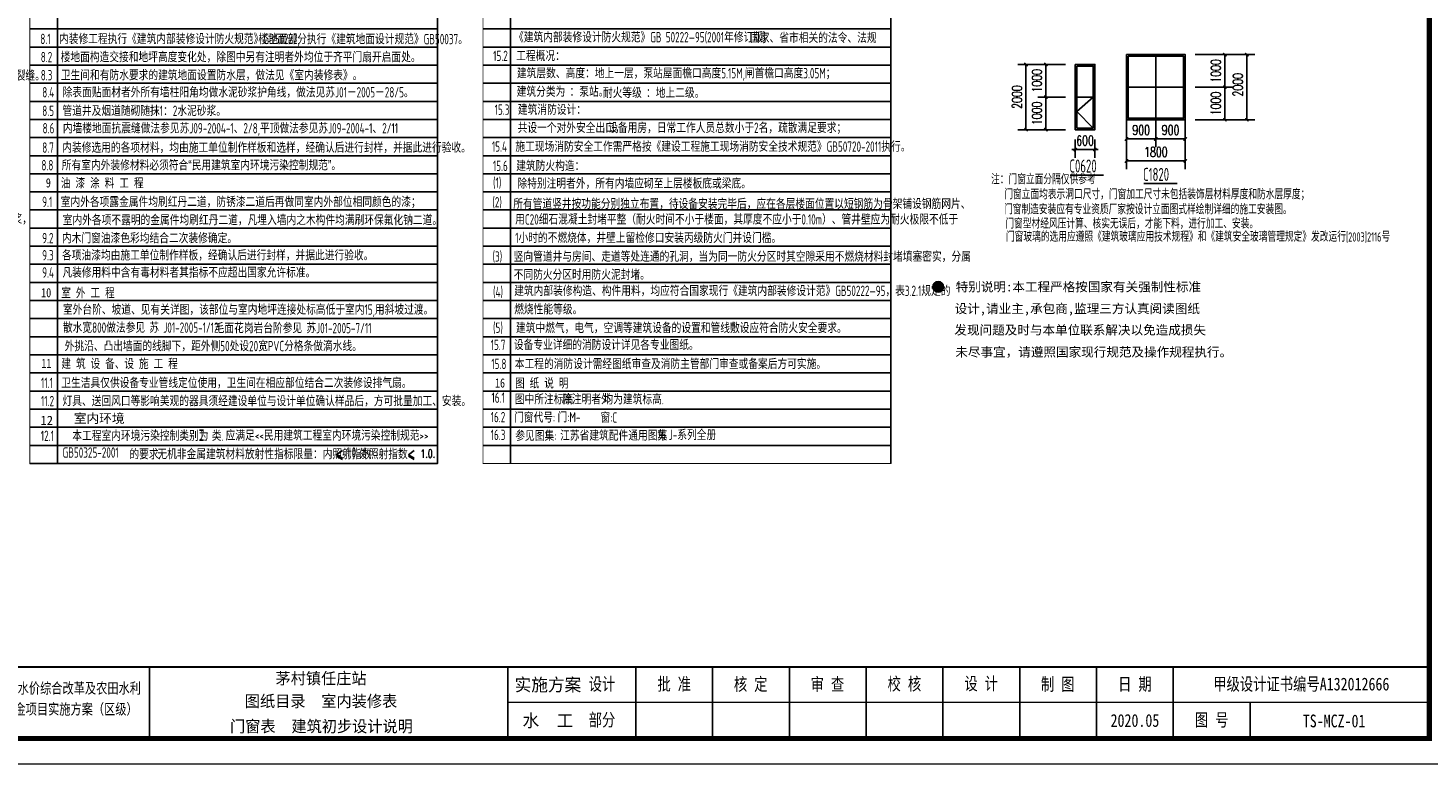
# Model space of a CAD drawing. Extents: x -520262 to -388550, y -168471 to -121901.
# Tile 2 of 14: x -498112 to -455229, y -168471 to -145904. Entities that reach past the tile are written whole.
import ezdxf
from ezdxf.enums import TextEntityAlignment as Align

# ---------------------------------------------------------------- set-up
doc = ezdxf.new("R2010")
doc.units = 0
doc.header["$LTSCALE"] = 2000
doc.header["$MEASUREMENT"] = 0
for name, color, linetype in [('gexian', 4, 'Continuous'), ('PUB_DIM', 3, 'Continuous'), ('PUB_TEXT', 7, 'Continuous'), ('TQTC', 3, 'Continuous')]:
    doc.layers.add(name, color=color, linetype=linetype)
doc.styles.add('-宋体', font='txt', dxfattribs={"width": 0.8})
doc.styles.add('-黑体', font='simhei.ttf', dxfattribs={"width": 0.8})
doc.styles.add('_TCH_DIM_T3', font='SIMPLEX', dxfattribs={"width": 0.705882, "bigfont": 'GBCBIG'})
doc.styles.add('DIM_FONT', font='SIMPLEX', dxfattribs={"width": 0.7, "bigfont": 'GBCBIG'})
doc.styles.add('SM', font='gbenor.shx', dxfattribs={"width": 0.7, "bigfont": 'hztxt.shx'})
doc.styles.add('ST', font='txt', dxfattribs={"height": 350})
doc.styles.add('图框', font='txt', dxfattribs={"width": 0.8, "height": 4})
doc.styles.add('宋体', font='txt', dxfattribs={"width": 0.8, "height": 3.5})
doc.dimstyles.new('_TCH_ARCH&&100', dxfattribs={"dimtxt": 297.5, "dimasz": 100, "dimexe": 250, "dimexo": 300, "dimgap": 126.25, "dimtad": 1, "dimdec": 0, "dimzin": 0, "dimdsep": 46, "dimtxsty": '_TCH_DIM_T3', "dimblk": 'ARCHTICK', "dimcen": 0.09, "dimclrt": 7, "dimazin": 2, "dimtfac": 1, "dimtdec": 0, "dimtix": 1, "dimtmove": 2, "dimatfit": 3, "dimfxl": 0, "dimtolj": 1, "dimtzin": 0, "dimarcsym": 0})

# ---------------------------------------------------------------- blocks, each defined once
blk = doc.blocks.new('A$C143178B9')
at = {"layer": 'PUB_TEXT'}
for p, q in [((0, 476), (191, 476)), ((0, 0), (191, 0))]:
    blk.add_line(p, q, dxfattribs=at)
at = {"layer": 'PUB_TEXT', "const_width": 9}
blk.add_lwpolyline([(96, 476), (96, 0)], dxfattribs=at)
blk = doc.blocks.new('_ArchTick')
at = {"color": 0, "linetype": 'ByBlock', "const_width": 0.4}
blk.add_lwpolyline([(-0.5, -0.5), (0.5, 0.5)], dxfattribs=at)
blk = doc.blocks.new('*D13')
at = {"layer": 'Defpoints', "color": 0}
for p in [(-462365, -146720), (-460779, -146720), (-462365, -148720)]:
    blk.add_point(p, dxfattribs=at)
at = {"layer": 'PUB_DIM', "color": 0, "lineweight": -2}
for p, q in [((-462065, -146720), (-460529, -146720)), ((-460779, -148720), (-460779, -146720)), ((-462065, -148720), (-460529, -148720))]:
    blk.add_line(p, q, dxfattribs=at)
at = {"layer": 'PUB_DIM', "color": 0, "lineweight": -2, "xscale": 100, "yscale": 100, "zscale": 100}
for p, rotation in [((-460779, -146720), 90), ((-460779, -148720), 270)]:
    blk.add_blockref('_ArchTick', p, dxfattribs=dict(at, rotation=rotation))
at = {"layer": 'PUB_DIM', "color": 7, "insert": (-461054, -147645), "char_height": 297.5, "attachment_point": 5, "rotation": 90, "style": '_TCH_DIM_T3'}
blk.add_mtext('\\A1;2000', dxfattribs=at)
blk = doc.blocks.new('*D14')
at = {"layer": 'Defpoints', "color": 0}
for p in [(-462665, -147720), (-461453, -147720), (-462665, -148720)]:
    blk.add_point(p, dxfattribs=at)
at = {"layer": 'PUB_DIM', "color": 0, "lineweight": -2}
for p, q in [((-462365, -147720), (-461203, -147720)), ((-461453, -148720), (-461453, -147720)), ((-462365, -148720), (-461203, -148720))]:
    blk.add_line(p, q, dxfattribs=at)
at = {"layer": 'PUB_DIM', "color": 0, "lineweight": -2, "xscale": 100, "yscale": 100, "zscale": 100}
for p, rotation in [((-461453, -147720), 90), ((-461453, -148720), 270)]:
    blk.add_blockref('_ArchTick', p, dxfattribs=dict(at, rotation=rotation))
at = {"layer": 'PUB_DIM', "color": 7, "insert": (-461728, -148220), "char_height": 297.5, "attachment_point": 5, "rotation": 90, "style": '_TCH_DIM_T3'}
blk.add_mtext('\\A1;1000', dxfattribs=at)
blk = doc.blocks.new('*D15')
at = {"layer": 'Defpoints', "color": 0}
for p in [(-462665, -146720), (-461453, -146720), (-462665, -147720)]:
    blk.add_point(p, dxfattribs=at)
at = {"layer": 'PUB_DIM', "color": 0, "lineweight": -2}
for p, q in [((-462365, -146720), (-461203, -146720)), ((-461453, -147720), (-461453, -146720)), ((-462365, -147720), (-461203, -147720))]:
    blk.add_line(p, q, dxfattribs=at)
at = {"layer": 'PUB_DIM', "color": 0, "lineweight": -2, "xscale": 100, "yscale": 100, "zscale": 100}
for p, rotation in [((-461453, -146720), 90), ((-461453, -147720), 270)]:
    blk.add_blockref('_ArchTick', p, dxfattribs=dict(at, rotation=rotation))
at = {"layer": 'PUB_DIM', "color": 7, "insert": (-461728, -147220), "char_height": 297.5, "attachment_point": 5, "rotation": 90, "style": '_TCH_DIM_T3'}
blk.add_mtext('\\A1;1000', dxfattribs=at)
blk = doc.blocks.new('*D16')
at = {"layer": 'Defpoints', "color": 0}
for p in [(-464464, -148483), (-462665, -148483), (-462665, -149980)]:
    blk.add_point(p, dxfattribs=at)
at = {"layer": 'PUB_DIM', "color": 0, "lineweight": -2}
for p, q in [((-464464, -148783), (-464464, -150230)), ((-462665, -148783), (-462665, -150230)), ((-464464, -149980), (-462665, -149980))]:
    blk.add_line(p, q, dxfattribs=at)
at = {"layer": 'PUB_DIM', "color": 0, "lineweight": -2, "xscale": 100, "yscale": 100, "zscale": 100, "rotation": 180}
blk.add_blockref('_ArchTick', (-464464, -149980), dxfattribs=at)
at = {"layer": 'PUB_DIM', "color": 0, "lineweight": -2, "xscale": 100, "yscale": 100, "zscale": 100}
blk.add_blockref('_ArchTick', (-462665, -149980), dxfattribs=at)
at = {"layer": 'PUB_DIM', "color": 7, "insert": (-463564, -149705), "char_height": 297.5, "attachment_point": 5, "style": '_TCH_DIM_T3'}
blk.add_mtext('\\A1;1800', dxfattribs=at)
blk = doc.blocks.new('*D17')
at = {"layer": 'Defpoints', "color": 0}
for p in [(-464464, -148183), (-463564, -148183), (-463564, -149307)]:
    blk.add_point(p, dxfattribs=at)
at = {"layer": 'PUB_DIM', "color": 0, "lineweight": -2}
for p, q in [((-464464, -148483), (-464464, -149557)), ((-463564, -148483), (-463564, -149557)), ((-464464, -149307), (-463564, -149307))]:
    blk.add_line(p, q, dxfattribs=at)
at = {"layer": 'PUB_DIM', "color": 0, "lineweight": -2, "xscale": 100, "yscale": 100, "zscale": 100, "rotation": 180}
blk.add_blockref('_ArchTick', (-464464, -149307), dxfattribs=at)
at = {"layer": 'PUB_DIM', "color": 0, "lineweight": -2, "xscale": 100, "yscale": 100, "zscale": 100}
blk.add_blockref('_ArchTick', (-463564, -149307), dxfattribs=at)
at = {"layer": 'PUB_DIM', "color": 7, "insert": (-464014, -149032), "char_height": 297.5, "attachment_point": 5, "style": '_TCH_DIM_T3'}
blk.add_mtext('\\A1;900', dxfattribs=at)
blk = doc.blocks.new('*D18')
at = {"layer": 'Defpoints', "color": 0}
for p in [(-463564, -148183), (-462665, -148183), (-462665, -149307)]:
    blk.add_point(p, dxfattribs=at)
at = {"layer": 'PUB_DIM', "color": 0, "lineweight": -2}
for p, q in [((-463564, -148483), (-463564, -149557)), ((-462665, -148483), (-462665, -149557)), ((-463564, -149307), (-462665, -149307))]:
    blk.add_line(p, q, dxfattribs=at)
at = {"layer": 'PUB_DIM', "color": 0, "lineweight": -2, "xscale": 100, "yscale": 100, "zscale": 100, "rotation": 180}
blk.add_blockref('_ArchTick', (-463564, -149307), dxfattribs=at)
at = {"layer": 'PUB_DIM', "color": 0, "lineweight": -2, "xscale": 100, "yscale": 100, "zscale": 100}
blk.add_blockref('_ArchTick', (-462665, -149307), dxfattribs=at)
at = {"layer": 'PUB_DIM', "color": 7, "insert": (-463114, -149032), "char_height": 297.5, "attachment_point": 5, "style": '_TCH_DIM_T3'}
blk.add_mtext('\\A1;900', dxfattribs=at)
blk = doc.blocks.new('*D19')
at = {"layer": 'Defpoints', "color": 0}
for p in [(-467544, -147022), (-466334, -147022), (-466334, -149022)]:
    blk.add_point(p, dxfattribs=at)
at = {"layer": 'PUB_DIM', "color": 0, "lineweight": -2}
for p, q in [((-466634, -147022), (-467794, -147022)), ((-467544, -149022), (-467544, -147022)), ((-466634, -149022), (-467794, -149022))]:
    blk.add_line(p, q, dxfattribs=at)
at = {"layer": 'PUB_DIM', "color": 0, "lineweight": -2, "xscale": 100, "yscale": 100, "zscale": 100}
for p, rotation in [((-467544, -147022), 90), ((-467544, -149022), 270)]:
    blk.add_blockref('_ArchTick', p, dxfattribs=dict(at, rotation=rotation))
at = {"layer": 'PUB_DIM', "color": 7, "insert": (-467819, -148022), "char_height": 297.5, "attachment_point": 5, "rotation": 90, "style": '_TCH_DIM_T3'}
blk.add_mtext('\\A1;2000', dxfattribs=at)
blk = doc.blocks.new('*D20')
at = {"layer": 'Defpoints', "color": 0}
for p in [(-466934, -148022), (-466034, -148022), (-466034, -149022)]:
    blk.add_point(p, dxfattribs=at)
at = {"layer": 'PUB_DIM', "color": 0, "lineweight": -2}
for p, q in [((-466334, -148022), (-467184, -148022)), ((-466934, -149022), (-466934, -148022)), ((-466334, -149022), (-467184, -149022))]:
    blk.add_line(p, q, dxfattribs=at)
at = {"layer": 'PUB_DIM', "color": 0, "lineweight": -2, "xscale": 100, "yscale": 100, "zscale": 100}
for p, rotation in [((-466934, -148022), 90), ((-466934, -149022), 270)]:
    blk.add_blockref('_ArchTick', p, dxfattribs=dict(at, rotation=rotation))
at = {"layer": 'PUB_DIM', "color": 7, "insert": (-467209, -148522), "char_height": 297.5, "attachment_point": 5, "rotation": 90, "style": '_TCH_DIM_T3'}
blk.add_mtext('\\A1;1000', dxfattribs=at)
blk = doc.blocks.new('*D21')
at = {"layer": 'Defpoints', "color": 0}
for p in [(-466934, -147022), (-466034, -147022), (-466034, -148022)]:
    blk.add_point(p, dxfattribs=at)
at = {"layer": 'PUB_DIM', "color": 0, "lineweight": -2}
for p, q in [((-466334, -147022), (-467184, -147022)), ((-466934, -148022), (-466934, -147022)), ((-466334, -148022), (-467184, -148022))]:
    blk.add_line(p, q, dxfattribs=at)
at = {"layer": 'PUB_DIM', "color": 0, "lineweight": -2, "xscale": 100, "yscale": 100, "zscale": 100}
for p, rotation in [((-466934, -147022), 90), ((-466934, -148022), 270)]:
    blk.add_blockref('_ArchTick', p, dxfattribs=dict(at, rotation=rotation))
at = {"layer": 'PUB_DIM', "color": 7, "insert": (-467209, -147522), "char_height": 297.5, "attachment_point": 5, "rotation": 90, "style": '_TCH_DIM_T3'}
blk.add_mtext('\\A1;1000', dxfattribs=at)
blk = doc.blocks.new('*D22')
at = {"layer": 'Defpoints', "color": 0}
for p in [(-466034, -149022), (-465434, -149022), (-465434, -149631)]:
    blk.add_point(p, dxfattribs=at)
at = {"layer": 'PUB_DIM', "color": 0, "lineweight": -2}
for p, q in [((-466034, -149631), (-466134, -149631)), ((-466034, -149322), (-466034, -149881)), ((-466034, -149631), (-465434, -149631)), ((-465434, -149322), (-465434, -149881)), ((-465434, -149631), (-465334, -149631))]:
    blk.add_line(p, q, dxfattribs=at)
at = {"layer": 'PUB_DIM', "color": 0, "lineweight": -2, "xscale": 100, "yscale": 100, "zscale": 100}
blk.add_blockref('_ArchTick', (-466034, -149631), dxfattribs=at)
at = {"layer": 'PUB_DIM', "color": 0, "lineweight": -2, "xscale": 100, "yscale": 100, "zscale": 100, "rotation": 180}
blk.add_blockref('_ArchTick', (-465434, -149631), dxfattribs=at)
at = {"layer": 'PUB_DIM', "color": 7, "insert": (-465734, -149356), "char_height": 297.5, "attachment_point": 5, "style": '_TCH_DIM_T3'}
blk.add_mtext('\\A1;600', dxfattribs=at)
blk = doc.blocks.new('tk')
for p, q in [((165, 19), (165, 5)), ((235, 19), (235, 5)), ((260, 19), (260, 5)), ((275, 19), (275, 5)), ((290, 19), (290, 5)), ((305, 19), (305, 5)), ((320, 19), (320, 5)), ((335, 19), (335, 5)), ((350, 19), (350, 5)), ((365, 19), (365, 5)), ((380, 12), (380, 5))]:
    blk.add_line(p, q)
at = {"lineweight": 0}
for p, q in [((415, 12), (235, 12)), ((420, 0), (0, 0))]:
    blk.add_line(p, q, dxfattribs=at)
at = {"lineweight": 0, "const_width": 1}
blk.add_lwpolyline([(25, 292), (415, 292), (415, 5), (25, 5)], close=True, dxfattribs=at)
at = {"lineweight": 0, "const_width": 0.4}
blk.add_lwpolyline([(415, 19), (25, 19)], dxfattribs=at)
at = {"style": '图框', "width": 0.8}
for s, p in [('铜山区2020年农业水价综合改革及农田水利 ', (143, 14.87)), ('设施维修养护资金项目实施方案（区级）', (142.99, 10.78))]:
    blk.add_text(s, height=2.1054, dxfattribs=at).set_placement(p, align=Align.MIDDLE)
at = {"style": '图框'}
for s, p in [('实施方案', (242.83, 15.5)), ('水  工', (242.83, 8.5))]:
    blk.add_text(s, height=2.5, dxfattribs=at).set_placement(p, align=Align.MIDDLE_CENTER)
at = {"char_height": 2.5, "attachment_point": 5, "style": '图框'}
for s, insert in [('设计', (253.4, 15.5)), ('批 准', (267.5, 15.5)), ('核 定', (282.44, 15.47)), ('审 查', (297.43, 15.47)), ('校 核', (312.47, 15.54)), ('设 计', (327.47, 15.59)), ('制 图', (342.42, 15.48)), ('日 期', (357.5, 15.5)), ('甲级设计证书编号A132012666', (390, 15.5)), ('部分', (253.4, 8.5)), ('2020.05', (357.5, 8.5)), ('图 号', (372.5, 8.5))]:
    blk.add_mtext(s, dxfattribs=dict(at, insert=insert))

msp = doc.modelspace()

# ---------------------------------------------------------------- hatches: boundary and pattern name
msp.add_hatch(color=256).paths.add_polyline_path([(-470070.3, -153840.4, 1), (-470395.1, -153840.4, 1)])

# ---------------------------------------------------------------- linework, layer by layer
for p, q in [((-463564.4, -146769.8), (-463564.4, -148669.8)), ((-464414.2, -147719.8), (-462714.5, -147719.8)), ((-465483.6, -148022.2), (-465983.6, -148022.2))]:
    msp.add_line(p, q)
at = {"ltscale": 10}
for p, q in [((-465483.6, -148022.2), (-465983.6, -148465.9)), ((-465983.6, -148465.9), (-465483.6, -148972.2))]:
    msp.add_line(p, q, dxfattribs=at)
for points in [[(-466033.6, -147022.2), (-465433.6, -147022.2), (-465433.6, -149022.2), (-466033.6, -149022.2)], [(-465983.6, -147072.2), (-465483.6, -147072.2), (-465483.6, -148972.2), (-465983.6, -148972.2)], [(-464464.2, -146719.8), (-462664.5, -146719.8), (-462664.5, -148719.8), (-464464.2, -148719.8)], [(-464414.2, -146769.8), (-462714.5, -146769.8), (-462714.5, -148669.8), (-464414.2, -148669.8)]]:
    msp.add_lwpolyline(points, close=True)
at = {"const_width": 50}
for points in [[(-466192.4, -150412.6), (-465166.4, -150412.6)], [(-463937.1, -150669.6), (-462911.1, -150669.6)]]:
    msp.add_lwpolyline(points, dxfattribs=at)
at = {"elevation": 0}
for points in [[(-488483.5, -158853.3), (-488659, -158992.3), (-488483.5, -159094.9)], [(-488659, -159027.2), (-488483.5, -159129.8)]]:
    msp.add_lwpolyline(points, dxfattribs=at)
at = {"color": 4, "elevation": 0}
for points in [[(-486280.6, -158853.3), (-486456.1, -158992.3), (-486280.6, -159094.9)], [(-486456.1, -159027.2), (-486280.6, -159129.8)]]:
    msp.add_lwpolyline(points, dxfattribs=at)
msp.add_circle((-470232.7, -153840.4), 162.4)
at = {"layer": 'gexian'}
for p, q in [((-497210.6, -126502.6), (-497210.6, -159256.5)), ((-485566.4, -159256.5), (-485566.4, -126502.6)), ((-483328.4, -126502.6), (-483328.4, -159256.5)), ((-471684.2, -159256.5), (-471684.2, -126502.6)), ((-498058, -145932.8), (-485566.4, -145932.8)), ((-484175.8, -145932.8), (-471684.2, -145932.8)), ((-498058, -146488), (-485566.4, -146488)), ((-484175.8, -146488), (-471684.2, -146488)), ((-498058, -147043.1), (-485566.4, -147043.1)), ((-484175.8, -147043.1), (-471684.2, -147043.1)), ((-498058, -147598.3), (-485566.4, -147598.3)), ((-484175.8, -147598.3), (-471684.2, -147598.3)), ((-498058, -148153.4), (-485566.4, -148153.4)), ((-484175.8, -148153.4), (-471684.2, -148153.4)), ((-498058, -148708.6), (-485566.4, -148708.6)), ((-484175.8, -148708.6), (-471684.2, -148708.6)), ((-498058, -149263.7), (-485566.4, -149263.7)), ((-484175.8, -149263.7), (-471684.2, -149263.7)), ((-498058, -149818.9), (-485566.4, -149818.9)), ((-484175.8, -149818.9), (-471684.2, -149818.9)), ((-498058, -150374), (-485566.4, -150374)), ((-484175.8, -150374), (-471684.2, -150374)), ((-498058, -150929.2), (-485566.4, -150929.2)), ((-484175.8, -150929.2), (-471684.2, -150929.2)), ((-498058, -151484.3), (-485566.4, -151484.3)), ((-484175.8, -151484.3), (-471684.2, -151484.3)), ((-498058, -152039.5), (-485566.4, -152039.5)), ((-484175.8, -152039.5), (-471684.2, -152039.5)), ((-498058, -152594.6), (-485566.4, -152594.6)), ((-484175.8, -152594.6), (-471684.2, -152594.6)), ((-498058, -153149.8), (-485566.4, -153149.8)), ((-484175.8, -153149.8), (-471684.2, -153149.8)), ((-498058, -153704.9), (-485566.4, -153704.9)), ((-484175.8, -153704.9), (-471684.2, -153704.9)), ((-498058, -154260.1), (-485566.4, -154260.1)), ((-484175.8, -154260.1), (-471684.2, -154260.1)), ((-498058, -154815.3), (-485566.4, -154815.3)), ((-484175.8, -154815.3), (-471684.2, -154815.3)), ((-498058, -155370.4), (-485566.4, -155370.4)), ((-484175.8, -155370.4), (-471684.2, -155370.4)), ((-498058, -155925.6), (-485566.4, -155925.6)), ((-484175.8, -155925.6), (-471684.2, -155925.6)), ((-498058, -156480.7), (-485566.4, -156480.7)), ((-484175.8, -156480.7), (-471684.2, -156480.7)), ((-498058, -157035.9), (-485566.4, -157035.9)), ((-484175.8, -157035.9), (-471684.2, -157035.9)), ((-498058, -157591), (-485566.4, -157591)), ((-484175.8, -157591), (-471684.2, -157591)), ((-498058, -158146.2), (-485566.4, -158146.2)), ((-484175.8, -158146.2), (-471684.2, -158146.2)), ((-498058, -158701.3), (-485566.4, -158701.3)), ((-484175.8, -158701.3), (-471684.2, -158701.3)), ((-498058, -159256.5), (-485566.4, -159256.5)), ((-498058, -159256.5), (-485566.4, -159256.5)), ((-498058, -159256.5), (-485566.4, -159256.5))]:
    msp.add_line(p, q, dxfattribs=at)
at = {"layer": 'gexian', "const_width": 28.3}
for points in [[(-498058, -159256.5), (-498058, -126502.6), (-485566.4, -126502.6), (-485566.4, -159256.5)], [(-484175.8, -159256.5), (-484175.8, -126502.6), (-471684.2, -126502.6), (-471684.2, -159256.5)]]:
    msp.add_lwpolyline(points, close=True, dxfattribs=at)

# ---------------------------------------------------------------- block references
for name, p, xscale, yscale, zscale in [('tk', (-520261.8, -168470.8), 156.8000000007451, 156.7999999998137, 156.8000000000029), ('A$C143178B9', (-492856.1, -158544.8, 0), 0.6425739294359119, 0.6425739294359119, 0.6425739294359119)]:
    msp.add_blockref(name, p, dxfattribs=dict(xscale=xscale, yscale=yscale, zscale=zscale))

# ---------------------------------------------------------------- texts
for s, height, style, width, p in [('8.1  内装修工程执行《建筑内部装修设计防火规范》GB50222,', 317.836, 'SM', 0.75, (-497734.6, -146398.6)), ('    楼地面部分执行《建筑地面设计规范》GB50037。', 317.836, 'SM', 0.75, (-491574.5, -146403.3)), ('《建筑内部装修设计防火规范》GB 50222—95(2001年修订版)', 317.836, 'SM', 0.75, (-483223.9, -146346)), ('国家、省市相关的法令、法规', 317.836, 'SM', 0.75, (-475993.1, -146364.4)), ('8.2  楼地面构造交接和地坪高度变化处，除图中另有注明者外均位于齐平门扇开启面处。', 317.836, 'SM', 0.75, (-497721.1, -146953.8)), ('15.2  工程概况：', 317.836, 'SM', 0.75, (-483864.4, -146918.4)), ('  建筑层数、高度：地上一层，泵站屋面檐口高度5.15M,闸首檐口高度3.05M；', 317.836, 'SM', 0.75, (-483393.8, -147448.9)), ('所有填充墙、内隔墙的砌块在与剪力墙、梁、柱连接处设置200号钢丝网宽400，再进行粉刷以防裂缝。', 317.836, 'SM', 0.75, (-510958, -147520.3, 0)), ('8.3  卫生间和有防水要求的建筑地面设置防水层，做法见《室内装修表》。', 317.836, 'SM', 0.75, (-497721.1, -147508.9)), ('8.4  除表面贴面材者外所有墙柱阳角均做水泥砂浆护角线，做法见苏J01－2005－28/5。', 317.836, 'SM', 0.75, (-497675.2, -148034.3)), ('建筑分类为 ：泵站。', 317.84, 'SM', 0.75, (-483143.6, -148014)), ('耐火等级 ：地上二级。', 317.836, 'SM', 0.75, (-480502.4, -148049.3)), ('顶层门窗洞口过梁宜结合圈梁通长布置，若采用单独过梁时，过梁伸入两端墙内每边不应小于', 317.836, 'SM', 0.75, (-510995, -148607, 0)), ('8.5  管道井及烟道随砌随抹1：2水泥砂浆。', 317.836, 'SM', 0.75, (-497675.2, -148602)), ('15.3  建筑消防设计：', 317.836, 'SM', 0.75, (-483817.7, -148566.8)), ('  8.6  内墙楼地面抗震缝做法参见苏J09-2004-1、2/8,平顶做法参见苏J09-2004-1、2/11', 317.836, 'SM', 0.75, (-497922.2, -149136.6)), ('共设一个对外安全出口，', 317.836, 'SM', 0.75, (-483113.8, -149125.7)), ('设备用房，日常工作人员总数小于2名，疏散满足要求；', 317.836, 'SM', 0.75, (-480341.2, -149124.5)), ('8.7  内装修选用的各项材料，均由施工单位制作样板和选样，经确认后进行封样，并据此进行验收。', 317.836, 'SM', 0.75, (-497675.2, -149729.7)), ('15.4  施工现场消防安全工作需严格按《建设工程施工现场消防安全技术规范》GB50720-2011执行。 ', 317.836, 'SM', 0.75, (-483903.2, -149699.7)), ('8.8  所有室内外装修材料必须符合“民用建筑室内环境污染控制规范”。', 317.836, 'SM', 0.75, (-497701.7, -150270.4)), ('15.6  建筑防火构造：', 317.836, 'SM', 0.75, (-483871.6, -150290.5)), ('9  油 漆 涂 料 工 程', 282.521, '-宋体', 0.8, (-497564.9, -150792.6)), ('(1)', 317.84, 'SM', 0.75, (-483866.6, -150806.5, 0)), ('除特别注明者外，所有内墙应砌至上层楼板底或梁底。', 317.836, 'SM', 0.75, (-483118.9, -150828.6)), ('9.1  室内外各项露金属件均刷红丹二道，防锈漆二道后再做同室内外部位相同颜色的漆；', 317.836, 'SM', 0.75, (-497678.6, -151395.2)), ('(2)', 317.84, 'SM', 0.75, (-483887.9, -151406, 0)), ('所有管道竖井按功能分别独立布置，待设备安装完毕后，应在各层楼面位置以短钢筋为骨架铺设钢筋网片、', 317.836, 'SM', 0.75, (-483248.7, -151453.6)), ('砌筑砂浆、粉刷砂浆、地面砂浆应符合DGJ32/J13-2005第5.1.4条规定，施工现场严禁搅拌砼和砂浆，', 317.836, 'SM', 0.75, (-510912.9, -151923.7, 0)), ('     室内外各项不露明的金属件均刷红丹二道，凡埋入墙内之木构件均满刷环保氟化钠二道。', 317.836, 'SM', 0.75, (-497694.4, -151950.3)), ('用C20细石混凝土封堵平整（耐火时间不小于楼面，其厚度不应小于0.10m）、管井壁应为耐火极限不低于', 317.836, 'SM', 0.75, (-483188.6, -151931)), ('9.2  内木门窗油漆色彩均结合二次装修确定。', 317.836, 'SM', 0.75, (-497678.6, -152505.5)), ('1小时的不燃烧体，井壁上留检修口安装丙级防火门并设门槛。', 317.836, 'SM', 0.75, (-483188.6, -152496.3)), ('9.3  各项油漆均由施工单位制作样板，经确认后进行封样，并据此进行验收。', 317.836, 'SM', 0.75, (-497678.6, -153030.8)), ('(3)', 317.84, 'SM', 0.75, (-483881.9, -153067.2, 0)), ('竖向管道井与房间、走道等处连通的孔洞，当为同一防火分区时其空隙采用不燃烧材料封堵填塞密实，分属', 317.836, 'SM', 0.75, (-483235.3, -153071.9)), ('5.1  本工程屋面执行《屋面工程技术规范》GB50345-2012、苏J10-2003,苏J03-2006及地方有关等规定。', 317.836, 'SM', 0.75, (-511570, -153578.1)), ('9.4  凡装修用料中含有毒材料者其指标不应超出国家允许标准。', 317.836, 'SM', 0.75, (-497678.6, -153559)), ('不同防火分区时用防火泥封堵。', 317.836, 'SM', 0.75, (-483235.3, -153625.7)), ('10  室 外 工 程', 282.521, '-宋体', 0.8, (-497708.4, -154160.1)), ('(4)', 317.84, 'SM', 0.75, (-483866.6, -154155.6, 0)), ('建筑内部装修构造、构件用料，均应符合国家现行《建筑内部装修设计范》GB50222—95，表3.2.1规定的', 317.836, 'SM', 0.75, (-483218.6, -154121.2)), ('室外台阶、坡道、见有关详图，该部位与室内地坪连接处标高低于室内15,用斜坡过渡。', 317.836, 'SM', 0.75, (-497041.6, -154696.6)), ('燃烧性能等级。', 317.84, 'SM', 0.75, (-483218.6, -154687.8)), ('散水宽800做法参见 苏 J01-2005-1/12     ', 317.836, 'SM', 0.75, (-497041.6, -155250)), ('毛面花岗岩台阶参见 苏J01-2005-7/11', 317.836, 'SM', 0.75, (-492395.8, -155263.4)), ('(5)', 317.84, 'SM', 0.75, (-483866.6, -155251.6, 0)), (' 建筑中燃气，电气，空调等建筑设备的设置和管线敷设应符合防火安全要求。 ', 317.836, 'SM', 0.75, (-483294.4, -155259)), ('     外挑沿、凸出墙面的线脚下，距外侧50处设20宽PVC分格条做滴水线。', 317.836, 'SM', 0.75, (-497636.3, -155814.4)), ('15.7  设备专业详细的消防设计详见各专业图纸。', 317.836, 'SM', 0.75, (-483939.4, -155778.1)), ('11  建 筑 设 备、设 施 工 程', 282.521, '-宋体', 0.8, (-497703.9, -156328.6)), ('15.8  本工程的消防设计需经图纸审查及消防主管部门审查或备案后方可实施。', 317.836, 'SM', 0.75, (-483921.5, -156362.3)), ('11.1  卫生洁具仅供设备专业管线定位使用，卫生间在相应部位结合二次装修设排气扇。', 317.836, 'SM', 0.75, (-497714.5, -156944.7)), ('11.2  灯具、送回风口等影响美观的器具须经建设单位与设计单位确认样品后，方可批量加工、安装。', 317.836, 'SM', 0.75, (-497714.5, -157499.8)), ('16.1', 317.84, 'SM', 0.75, (-483915.2, -157397.2)), ('图中所注标高', 317.84, 'SM', 0.75, (-483200.4, -157446.2)), ('除注明者外', 317.84, 'SM', 0.75, (-481750.6, -157446.2)), ('均为建筑标高.', 317.84, 'SM', 0.75, (-480484.1, -157446.2)), ('16.2', 317.84, 'SM', 0.75, (-483939.6, -157992)), ('门窗代号:', 317.84, 'SM', 0.75, (-483222.1, -158003.7)), ('门:M-        ', 317.836, 'SM', 0.75, (-481891.8, -157996.2)), ('窗:C     ', 317.84, 'SM', 0.75, (-480577.5, -158007.1)), ('本工程室内环境污染控制类别为', 317.836, 'SM', 0.75, (-496754.2, -158563.5, 0)), ('类.', 317.84, 'SM', 0.75, (-492481.7, -158563.5, 0)), ('应满足<<民用建筑工程室内环境污染控制规范>>', 317.836, 'SM', 0.75, (-492057.4, -158555.2, 0)), ('16.3', 317.84, 'SM', 0.75, (-483939.6, -158537.4)), ('参见图集:', 317.84, 'SM', 0.75, (-483186.2, -158565.2)), ('江苏省建筑配件通用图集', 317.836, 'SM', 0.75, (-481811.9, -158556.6)), ('苏', 317.8, 'SM', 0.75, (-478829.8, -158553.1)), ('J-系列全册', 317.84, 'SM', 0.75, (-478485.3, -158537.2)), ('12.1', 317.84, 'SM', 0.75, (-497719.1, -158566.6, 0)), ('GB50325-2001', 317.836, 'SM', 0.75, (-497051.1, -159079.8, 0)), ('的要求.', 317.84, 'SM', 0.75, (-495005.3, -159129.8, 0)), ('无机非金属建筑材料放射性指标限量：内照射指数       ', 317.836, 'SM', 0.75, (-494149.7, -159125.5, 0)), ('1.0. ', 317.84, 'SM', 0.75, (-488361.4, -159078.2, 0)), ('外照射指数', 317.84, 'SM', 0.75, (-487971, -159125.5, 0))]:
    msp.add_text(s, height=height, dxfattribs=dict(style=style, width=width)).set_placement(p)
at = {"color": 7, "style": '-黑体'}
for s, p in [('特别说明:本工程严格按国家有关强制性标准', (-469695.2, -153980.6)), ('设计,请业主,承包商,监理三方认真阅读图纸', (-469727.4, -154648.8)), ('发现问题及时与本单位联系解决以免造成损失', (-469735.7, -155303.1)), ('未尽事宜，请遵照国家现行规范及操作规程执行。', (-469706.4, -155978.2))]:
    msp.add_text(s, height=282.521, dxfattribs=at).set_placement(p)
at = {"style": '-宋体', "width": 0.8}
msp.add_text('16  图 纸 说 明', height=282.521, dxfattribs=at).set_placement((-482682, -156782.5), align=Align.MIDDLE)
at = {"color": 7, "linetype": 'Continuous', "style": '-黑体'}
msp.add_text('12', height=284.16, dxfattribs=at).set_placement((-497538.6, -157934.2), align=Align.MIDDLE)
msp.add_text('室内环境 ', height=284.16, dxfattribs=at).set_placement((-496706.1, -158014.7, 0))
at = {"color": 4, "style": 'DIM_FONT', "width": 0.7}
msp.add_text('1.0. ', height=249.89, dxfattribs=at).set_placement((-486090.4, -159078.2, 0))
at = {"insert": (-458104.8, -167153.2), "char_height": 392, "attachment_point": 5, "style": '宋体'}
msp.add_mtext('TS-MCZ-01', dxfattribs=at)
at = {"layer": 'PUB_TEXT', "style": 'SM', "width": 0.7}
for s, height, p in [('C0620', 400, (-466212.6, -150335.5)), ('注：门窗立面分隔仅供参考', 282.521, (-468611.7, -150692)), ('C1820', 400, (-463957.3, -150592.4)), ('门窗立面均表示洞口尺寸，门窗加工尺寸未包括装饰层材料厚度和防水层厚度；', 282.521, (-468209, -151151.9)), ('门窗制造安装应有专业资质厂家按设计立面图式样绘制详细的施工安装图。', 282.521, (-468215.5, -151613.2, 0)), ('门窗型材经风压计算、核实无误后，才能下料，进行加工、安装。', 282.521, (-468174.2, -152051.1, 0)), (' 门窗玻璃的选用应遵照《建筑玻璃应用技术规程》和《建筑安全玻璃管理规定》发改运行[2003]2116号', 282.521, (-468272.1, -152452.7))]:
    msp.add_text(s, height=height, dxfattribs=at).set_placement(p)
at = {"layer": 'TQTC', "style": 'ST'}
for s, p in [('茅村镇任庄站', (-489134.9, -165844.4)), ('图纸目录  室内装修表', (-489136.7, -166541.6)), ('门窗表  建筑初步设计说明', (-489123.3, -167314))]:
    msp.add_text(s, height=357.5, dxfattribs=at).set_placement(p, align=Align.MIDDLE_CENTER)

# ---------------------------------------------------------------- dimensions: what is measured, and where the dimension line sits
at = {"layer": 'PUB_DIM'}
for p1, p2, distance, picture, middle in [((-462664.5, -147719.8), (-462664.5, -146719.8), -1211.3, '*D15', (-461728.2, -147219.8)), ((-466333.6, -149022.2), (-466333.6, -147022.2), 1210.3, '*D19', (-467818.9, -148022.2)), ((-466033.6, -148022.2), (-466033.6, -147022.2), 900.8, '*D21', (-467209.4, -147522.2)), ((-462664.5, -148719.8), (-462664.5, -147719.8), -1211.3, '*D14', (-461728.2, -148219.8)), ((-466033.6, -149022.2), (-466033.6, -148022.2), 900.8, '*D20', (-467209.4, -148522.2)), ((-464464.2, -148183.1), (-463564.4, -148183.1), -1123.4, '*D17', (-464014.3, -149031.6)), ((-463564.4, -148183.1), (-462664.5, -148183.1), -1123.4, '*D18', (-463114.4, -149031.6)), ((-464464.2, -148483.1), (-462664.5, -148483.1), -1496.9, '*D16', (-463564.4, -149705.1)), ((-466033.6, -149022.2), (-465433.6, -149022.2), -609, '*D22', (-465733.6, -149356.2))]:
    dim = msp.add_aligned_dim(p1=p1, p2=p2, distance=distance, dimstyle='_TCH_ARCH&&100', dxfattribs=at)
    dim.commit()
    dim.dimension.update_dxf_attribs({"geometry": picture, "text_midpoint": middle})
dim = msp.add_linear_dim(base=(-460778.7, -146719.8), p1=(-462364.5, -148719.8), p2=(-462364.5, -146719.8), angle=90, dimstyle='_TCH_ARCH&&100', dxfattribs=at)
dim.commit()
dim.dimension.update_dxf_attribs({"geometry": '*D13', "text_midpoint": (-461053.7, -147644.8), "dimtype": 161})

doc.saveas('drawing.dxf')
